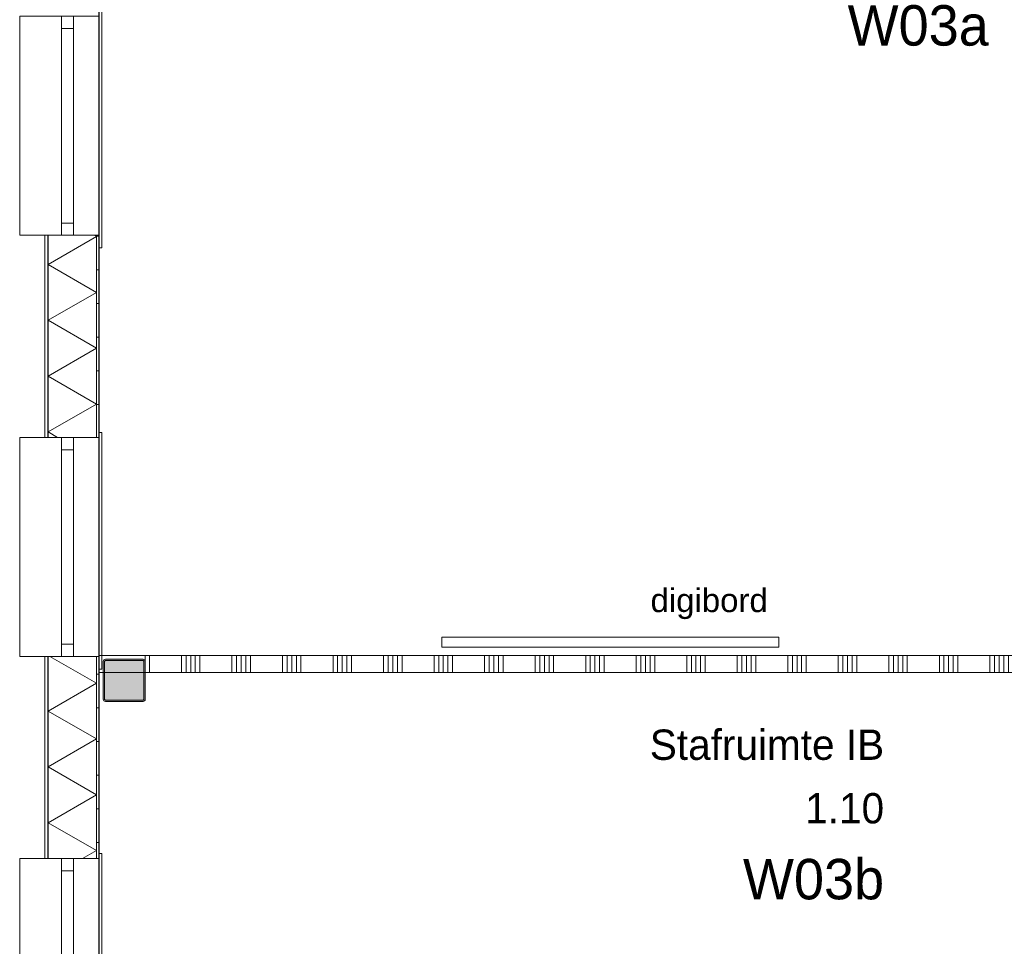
# Model space of a CAD drawing. Header units: millimetres. Extents: x -850 to 154668, y -25041 to 71030.
# Tile 71 of 211: x -470 to 5376, y 24784 to 30285. Entities that reach past the tile are written whole.
import ezdxf
from ezdxf.enums import TextEntityAlignment as Align

# ---------------------------------------------------------------- set-up
doc = ezdxf.new("R2010")
doc.units = ezdxf.units.MM
doc.header["$MEASUREMENT"] = 0
for name, color, linetype in [('New_21 Buitenwanden', 7, 'Continuous'), ('New_21 Buitenwanden Doorsnede-arcering', 7, 'Continuous'), ('New_21 Buitenwanden Laagscheidingslijnen', 7, 'Continuous'), ('New_21 Buitenwanden Ramen', 7, 'Continuous'), ('New_22 NC Binnenwanden', 7, 'Continuous'), ('New_22 NC Binnenwanden Doorsnede-arcering', 7, 'Continuous'), ('New_23 Vloeren', 7, 'Continuous'), ('New_72 Vaste Inrichting', 7, 'Continuous'), ('New_info tekst digiborden', 7, 'Continuous'), ('New_Z Ruimtefuncties', 7, 'Continuous'), ('New_Z Ruimtefuncties Zone omranding', 7, 'Continuous'), ('New_Z Ruimtefuncties Zone tekst', 7, 'Continuous'), ('S-COLS-____-OTLN.RVT S', 7, 'Continuous'), ('S-COLS-____-OTLN.RVT S 2D arcering', 7, 'Continuous')]:
    doc.layers.add(name, color=color, linetype=linetype)
doc.styles.add('GENERATED_STYLE_1', font='txt')
doc.styles.add('GENERATED_STYLE_2', font='txt')
pattern_1 = [(1e-14, (0, 0), (0, 200), [])]

# ---------------------------------------------------------------- blocks, each defined once
blk = doc.blocks.new('Slab_3_2', base_point=(0, 51154.6))
at = {"layer": 'New_23 Vloeren', "color": 1, "linetype": 'Continuous', "lineweight": 0, "flags": 128}
blk.add_lwpolyline([(2, 17060), (-0.3, 51154.6), (0, 51154.6), (0, 66760), (25600, 66760), (25600, 49879.9), (31400.4, 49880)], dxfattribs=at)
blk = doc.blocks.new('*X822')
at = {"layer": 'New_21 Buitenwanden Doorsnede-arcering', "linetype": 'Continuous', "lineweight": 0, "true_color": 0xe9ebeb}
for points in [[(-302.2, 28950), (-302.1, 28950), (-302.1, 29005.1), (-302.2, 29005.1)], [(-302.2, 28650), (-302.1, 28650), (-302.1, 28800), (-302.2, 28800)], [(-302.2, 28350), (-302.1, 28350), (-302.1, 28500), (-302.2, 28500)], [(-302.2, 28050), (-302.1, 28050), (-302.1, 28200), (-302.2, 28200)], [(-302.2, 27805.1), (-302.1, 27805.1), (-302.1, 27900), (-302.2, 27900)]]:
    blk.add_hatch(color=254, dxfattribs=at).paths.add_polyline_path(points)
blk = doc.blocks.new('*X827')
at = {"layer": 'New_21 Buitenwanden Doorsnede-arcering', "linetype": 'Continuous', "lineweight": 0, "true_color": 0xe9ebeb}
for points in [[(-302.2, 26250), (-302.1, 26250), (-302.1, 26400), (-302.2, 26400)], [(-302.2, 25950), (-302.1, 25950), (-302.1, 26100), (-302.2, 26100)], [(-302.2, 25650), (-302.1, 25650), (-302.1, 25800), (-302.2, 25800)], [(-302.2, 25350), (-302.1, 25350), (-302.1, 25500), (-302.2, 25500)]]:
    blk.add_hatch(color=254, dxfattribs=at).paths.add_polyline_path(points)
blk = doc.blocks.new('*X830')
at = {"layer": 'New_21 Buitenwanden Doorsnede-arcering', "linetype": 'Continuous', "lineweight": 0, "true_color": 0xe9ebeb}
for points in [[(-15.1, 26250), (-15, 26250), (-15, 26400), (-15.1, 26400)], [(-15.1, 25950), (-15, 25950), (-15, 26100), (-15.1, 26100)], [(-15.1, 25650), (-15, 25650), (-15, 25800), (-15.1, 25800)], [(-15.1, 25350), (-15, 25350), (-15, 25500), (-15.1, 25500)]]:
    blk.add_hatch(color=254, dxfattribs=at).paths.add_polyline_path(points)
blk = doc.blocks.new('*X831')
at = {"layer": 'New_21 Buitenwanden Doorsnede-arcering', "linetype": 'Continuous', "lineweight": 0, "true_color": 0xe9ebeb}
for points in [[(-15.1, 28950), (-15, 28950), (-15, 29005.1), (-15.1, 29005.1)], [(-15.1, 28650), (-15, 28650), (-15, 28800), (-15.1, 28800)], [(-15.1, 28350), (-15, 28350), (-15, 28500), (-15.1, 28500)], [(-15.1, 28050), (-15, 28050), (-15, 28200), (-15.1, 28200)], [(-15.1, 27805.1), (-15, 27805.1), (-15, 27900), (-15.1, 27900)]]:
    blk.add_hatch(color=254, dxfattribs=at).paths.add_polyline_path(points)
blk = doc.blocks.new('*X838')
at = {"layer": 'New_21 Buitenwanden Doorsnede-arcering', "color": 254, "linetype": 'Continuous', "lineweight": 0, "true_color": 0xe9ebeb}
for p, q in [((-290.3, 26505.1), (-15.1, 26346.2)), ((-302.1, 26180.5), (-15.1, 26346.2)), ((-302.1, 26180.5), (-15.1, 26014.8)), ((-302.1, 25849.1), (-15.1, 26014.8)), ((-302.1, 25849.1), (-15.1, 25683.4)), ((-302.1, 25517.7), (-15.1, 25683.4)), ((-302.1, 25517.7), (-15.1, 25352)), ((-96.4, 25305.1), (-15.1, 25352))]:
    blk.add_line(p, q, dxfattribs=at)
blk = doc.blocks.new('*X843')
at = {"layer": 'New_21 Buitenwanden Doorsnede-arcering', "color": 254, "linetype": 'Continuous', "lineweight": 0, "true_color": 0xe9ebeb}
for p, q in [((-302.1, 28831.7), (-15.1, 28997.4)), ((-28.4, 29005.1), (-15.1, 28997.4)), ((-302.1, 28831.7), (-15.1, 28666)), ((-302.1, 28500.3), (-15.1, 28666)), ((-302.1, 28500.3), (-15.1, 28334.6)), ((-302.1, 28168.9), (-15.1, 28334.6)), ((-302.1, 28168.9), (-15.1, 28003.2)), ((-302.1, 27837.5), (-15.1, 28003.2)), ((-302.1, 27837.5), (-245.9, 27805.1))]:
    blk.add_line(p, q, dxfattribs=at)
blk = doc.blocks.new('R1 22_7')
at = {"layer": 'New_21 Buitenwanden Ramen', "color": 1, "linetype": 'Continuous', "lineweight": 0}
for p, q in [((-725, 150.2), (-725, 168.2)), ((-725, 168.2), (680, 168.2)), ((-650, 150.2), (-680, 150.2)), ((-650, 150.2), (-680, 150.2)), ((-650, 135.2), (-650, 150.2)), ((-650, 135.2), (-650, 150.2)), ((-650, 0), (-650, 135.1)), ((-650, 0), (-650, 135.1)), ((650, 135.2), (650, 150.2)), ((650, 135.2), (650, 150.2)), ((650, 150.2), (680, 150.2)), ((650, 150.2), (680, 150.2)), ((650, 0), (650, 135.1)), ((650, 0), (650, 135.1)), ((680, 168.2), (680, 150.2)), ((-650, 0), (-577, 0)), ((-650, -72), (-650, 0)), ((-650, -72), (-650, 0)), ((-577, 0), (-577, -72)), ((-577, 0), (577, 0)), ((577, -72), (577, 0)), ((577, 0), (650, 0)), ((650, -72), (650, 0)), ((650, -72), (650, 0)), ((-577, -72), (-650, -72)), ((-650, -152), (-650, -72)), ((577, -72), (-577, -72)), ((650, -72), (577, -72)), ((650, -152), (650, -72)), ((-650, -170), (-650, -320)), ((650, -320), (650, -170)), ((-650, -320), (650, -320))]:
    blk.add_line(p, q, dxfattribs=at)
at = {"layer": 'New_21 Buitenwanden Ramen', "color": 9, "linetype": 'Continuous', "lineweight": 0}
for p, q in [((-650, 150.2), (650, 150.2)), ((-650, 135.1), (-650, 135.2)), ((-650, 135.1), (-650, 135.2)), ((650, 135.1), (650, 135.2)), ((650, 135.1), (650, 135.2)), ((-650, -170), (-650, -152)), ((650, -170), (650, -152))]:
    blk.add_line(p, q, dxfattribs=at)
blk = doc.blocks.new('Wall_149_2', base_point=(0, 17060))
at = {"layer": 'New_21 Buitenwanden Doorsnede-arcering', "linetype": 'Continuous', "lineweight": 0, "true_color": 0xe9ebeb}
h = blk.add_hatch(dxfattribs=at)
h.set_pattern_fill('930_Lijnen_vert_200_0002', color=254, style=0, pattern_type=2)
h.set_pattern_definition(pattern_1)
h.paths.add_polyline_path([(0, 29005.1), (-15, 29005.1), (-15, 27805.1), (0, 27805.1)])
h = blk.add_hatch(dxfattribs=at)
h.set_pattern_fill('930_Lijnen_vert_200_0002', color=254, style=0, pattern_type=2)
h.set_pattern_definition(pattern_1)
h.paths.add_polyline_path([(0, 26505.1), (-15, 26505.1), (-15, 25305.1), (0, 25305.1)])
at = {"layer": 'New_21 Buitenwanden', "color": 8, "linetype": 'Continuous', "lineweight": 0, "true_color": 0x778488}
for p, q in [((-320.2, 29005.1), (-302.2, 29005.1)), ((-302.2, 29005.1), (-222.2, 29005.1)), ((-222.2, 29005.1), (-150.2, 29005.1)), ((-150.2, 29005.1), (-15.1, 29005.1)), ((-15.1, 29005.1), (-15, 29005.1)), ((-15, 29005.1), (0, 29005.1)), ((0, 29005.1), (0, 28975.1)), ((0, 27805.1), (0, 27835.1)), ((-320.2, 27805.1), (-302.2, 27805.1)), ((-302.2, 27805.1), (-222.2, 27805.1)), ((-222.2, 27805.1), (-150.2, 27805.1)), ((-150.2, 27805.1), (-15.1, 27805.1)), ((-15.1, 27805.1), (-15, 27805.1)), ((-15, 27805.1), (0, 27805.1)), ((-320.2, 26505.1), (-302.2, 26505.1)), ((-302.2, 26505.1), (-222.2, 26505.1)), ((-222.2, 26505.1), (-150.2, 26505.1)), ((-150.2, 26505.1), (-15.1, 26505.1)), ((-15.1, 26505.1), (-15, 26505.1)), ((-15, 26505.1), (0, 26505.1)), ((0, 26505.1), (0, 26475.1)), ((0, 25305.1), (0, 25335.1)), ((-320.2, 25305.1), (-302.2, 25305.1)), ((-302.2, 25305.1), (-222.2, 25305.1)), ((-222.2, 25305.1), (-150.2, 25305.1)), ((-150.2, 25305.1), (-15.1, 25305.1)), ((-15.1, 25305.1), (-15, 25305.1)), ((-15, 25305.1), (0, 25305.1))]:
    blk.add_line(p, q, dxfattribs=at)
at = {"layer": 'New_21 Buitenwanden', "color": 8, "linetype": 'Continuous', "lineweight": 0, "true_color": 0x778488, "flags": 128}
for points in [[(-320.2, 29005.1), (-320.2, 27805.1)], [(0, 27805.1), (0, 29005.1)], [(-320.2, 26505.1), (-320.2, 25305.1)], [(0, 25305.1), (0, 26505.1)]]:
    blk.add_lwpolyline(points, dxfattribs=at)
at = {"layer": 'New_21 Buitenwanden Laagscheidingslijnen', "color": 8, "linetype": 'Continuous', "lineweight": 0, "true_color": 0x778488}
for p, q in [((-302.2, 29005.1), (-302.2, 27805.1)), ((-302.1, 29005.1), (-302.1, 27805.1)), ((-15.1, 27805.1), (-15.1, 29005.1)), ((-15, 27805.1), (-15, 29005.1)), ((-302.2, 26505.1), (-302.2, 25305.1)), ((-302.1, 26505.1), (-302.1, 25305.1)), ((-15.1, 25305.1), (-15.1, 26505.1)), ((-15, 25305.1), (-15, 26505.1))]:
    blk.add_line(p, q, dxfattribs=at)
at = {"layer": 'New_21 Buitenwanden', "color": 8, "lineweight": 0, "true_color": 0x778488}
for name in ['*X822', '*X843', '*X831', '*X838', '*X827', '*X830']:
    blk.add_blockref(name, (0, 0), dxfattribs=at)
at = {"layer": 'New_21 Buitenwanden Ramen', "color": 1, "linetype": 'Continuous', "lineweight": 0, "xscale": -1, "zscale": 1000, "rotation": 270.0000000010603}
for p in [(-150.2, 29655.1), (-150.2, 27155.1), (-150.2, 24655.1)]:
    blk.add_blockref('R1 22_7', p, dxfattribs=at)
blk = doc.blocks.new('Column 205[45]_2', base_point=(0.5, 3))
at = {"layer": 'S-COLS-____-OTLN.RVT S 2D arcering', "linetype": 'Continuous', "lineweight": 0, "true_color": 0x778488}
h = blk.add_hatch(color=8, dxfattribs=at)
h.paths.add_polyline_path([(25.5, 26251), (26.5, 26246), (29.3, 26241.8), (33.5, 26238.9), (38.5, 26238), (262.5, 26238), (267.5, 26238.9), (271.7, 26241.8), (274.5, 26246), (275.5, 26251), (275.5, 26475), (274.5, 26479.9), (271.7, 26484.1), (267.5, 26487), (262.5, 26488), (38.5, 26488), (33.5, 26487), (29.3, 26484.1), (26.5, 26479.9), (25.5, 26475)])
h.paths.add_polyline_path([(262.5, 26246), (38.5, 26246), (36.6, 26246.3), (35, 26247.4), (33.9, 26249), (33.5, 26251), (33.5, 26475), (33.9, 26476.9), (35, 26478.5), (36.6, 26479.6), (38.5, 26480), (262.5, 26480), (264.4, 26479.6), (266.1, 26478.5), (267.1, 26476.9), (267.5, 26475), (267.5, 26251), (267.1, 26249), (266.1, 26247.4), (264.4, 26246.3)], flags=0)
blk.add_hatch(color=8, dxfattribs=at).paths.add_polyline_path([(262.5, 26480), (38.5, 26480), (36.6, 26479.6), (35, 26478.5), (33.9, 26476.9), (33.5, 26475), (33.5, 26251), (33.9, 26249), (35, 26247.4), (36.6, 26246.3), (38.5, 26246), (262.5, 26246), (264.4, 26246.3), (266.1, 26247.4), (267.1, 26249), (267.5, 26251), (267.5, 26475), (267.1, 26476.9), (266.1, 26478.5), (264.4, 26479.6)])
at = {"layer": 'S-COLS-____-OTLN.RVT S', "color": 1, "linetype": 'Continuous', "lineweight": 0}
for p, q in [((29.3, 26484.1), (26.5, 26479.9)), ((33.5, 26487), (29.3, 26484.1)), ((38.5, 26488), (33.5, 26487)), ((262.5, 26488), (38.5, 26488)), ((267.5, 26487), (262.5, 26488)), ((271.7, 26484.1), (267.5, 26487)), ((274.5, 26479.9), (271.7, 26484.1)), ((26.5, 26479.9), (25.5, 26475)), ((25.5, 26475), (25.5, 26251)), ((33.5, 26475), (33.9, 26476.9)), ((33.5, 26251), (33.5, 26475)), ((33.9, 26476.9), (35, 26478.5)), ((35, 26478.5), (36.6, 26479.6)), ((36.6, 26479.6), (38.5, 26480)), ((38.5, 26480), (262.5, 26480)), ((262.5, 26480), (264.4, 26479.6)), ((264.4, 26479.6), (266.1, 26478.5)), ((266.1, 26478.5), (267.1, 26476.9)), ((267.1, 26476.9), (267.5, 26475)), ((267.5, 26475), (267.5, 26251)), ((275.5, 26475), (274.5, 26479.9)), ((275.5, 26251), (275.5, 26475)), ((25.5, 26251), (26.5, 26246)), ((33.9, 26249), (33.5, 26251)), ((35, 26247.4), (33.9, 26249)), ((267.1, 26249), (266.1, 26247.4)), ((267.5, 26251), (267.1, 26249)), ((274.5, 26246), (275.5, 26251)), ((26.5, 26246), (29.3, 26241.8)), ((29.3, 26241.8), (33.5, 26238.9)), ((33.5, 26238.9), (38.5, 26238)), ((36.6, 26246.3), (35, 26247.4)), ((38.5, 26246), (36.6, 26246.3)), ((262.5, 26246), (38.5, 26246)), ((38.5, 26238), (262.5, 26238)), ((264.4, 26246.3), (262.5, 26246)), ((262.5, 26238), (267.5, 26238.9)), ((266.1, 26247.4), (264.4, 26246.3)), ((267.5, 26238.9), (271.7, 26241.8)), ((271.7, 26241.8), (274.5, 26246))]:
    blk.add_line(p, q, dxfattribs=at)
blk = doc.blocks.new('*X2260')
at = {"layer": 'New_22 NC Binnenwanden Doorsnede-arcering', "color": 254, "linetype": 'Continuous', "lineweight": 0, "true_color": 0xe9ebeb}
for p, q in [((300, 26410), (300, 26510)), ((490.3, 26410), (490.3, 26510)), ((517.7, 26410), (517.7, 26510)), ((545.1, 26410), (545.1, 26510)), ((572.6, 26410), (572.6, 26510)), ((600, 26410), (600, 26510)), ((790.3, 26410), (790.3, 26510)), ((817.7, 26410), (817.7, 26510)), ((845.1, 26410), (845.1, 26510)), ((872.6, 26410), (872.6, 26510)), ((900, 26410), (900, 26510)), ((1090.3, 26410), (1090.3, 26510)), ((1117.7, 26410), (1117.7, 26510)), ((1145.1, 26410), (1145.1, 26510)), ((1172.6, 26410), (1172.6, 26510)), ((1200, 26410), (1200, 26510)), ((1390.3, 26410), (1390.3, 26510)), ((1417.7, 26410), (1417.7, 26510)), ((1445.1, 26410), (1445.1, 26510)), ((1472.6, 26410), (1472.6, 26510)), ((1500, 26410), (1500, 26510)), ((1690.3, 26410), (1690.3, 26510)), ((1717.7, 26410), (1717.7, 26510)), ((1745.1, 26410), (1745.1, 26510)), ((1772.6, 26410), (1772.6, 26510)), ((1800, 26410), (1800, 26510)), ((1990.3, 26410), (1990.3, 26510)), ((2017.7, 26410), (2017.7, 26510)), ((2045.1, 26410), (2045.1, 26510)), ((2072.6, 26410), (2072.6, 26510)), ((2100, 26410), (2100, 26510)), ((2290.3, 26410), (2290.3, 26510)), ((2317.7, 26410), (2317.7, 26510)), ((2345.1, 26410), (2345.1, 26510)), ((2372.6, 26410), (2372.6, 26510)), ((2400, 26410), (2400, 26510)), ((2590.3, 26410), (2590.3, 26510)), ((2617.7, 26410), (2617.7, 26510)), ((2645.1, 26410), (2645.1, 26510)), ((2672.6, 26410), (2672.6, 26510)), ((2700, 26410), (2700, 26510)), ((2890.3, 26410), (2890.3, 26510)), ((2917.7, 26410), (2917.7, 26510)), ((2945.1, 26410), (2945.1, 26510)), ((2972.6, 26410), (2972.6, 26510)), ((3000, 26410), (3000, 26510)), ((3190.3, 26410), (3190.3, 26510)), ((3217.7, 26410), (3217.7, 26510)), ((3245.1, 26410), (3245.1, 26510)), ((3272.6, 26410), (3272.6, 26510)), ((3300, 26410), (3300, 26510)), ((3490.3, 26410), (3490.3, 26510)), ((3517.7, 26410), (3517.7, 26510)), ((3545.1, 26410), (3545.1, 26510)), ((3572.6, 26410), (3572.6, 26510)), ((3600, 26410), (3600, 26510)), ((3790.3, 26410), (3790.3, 26510)), ((3817.7, 26410), (3817.7, 26510)), ((3845.1, 26410), (3845.1, 26510)), ((3872.6, 26410), (3872.6, 26510)), ((3900, 26410), (3900, 26510)), ((4090.3, 26410), (4090.3, 26510)), ((4117.7, 26410), (4117.7, 26510)), ((4145.1, 26410), (4145.1, 26510)), ((4172.6, 26410), (4172.6, 26510)), ((4200, 26410), (4200, 26510)), ((4390.3, 26410), (4390.3, 26510)), ((4417.7, 26410), (4417.7, 26510)), ((4445.1, 26410), (4445.1, 26510)), ((4472.6, 26410), (4472.6, 26510)), ((4500, 26410), (4500, 26510)), ((4690.3, 26410), (4690.3, 26510)), ((4717.7, 26410), (4717.7, 26510)), ((4745.1, 26410), (4745.1, 26510)), ((4772.6, 26410), (4772.6, 26510)), ((4800, 26410), (4800, 26510)), ((4990.3, 26410), (4990.3, 26510)), ((5017.7, 26410), (5017.7, 26510)), ((5045.1, 26410), (5045.1, 26510)), ((5072.6, 26410), (5072.6, 26510)), ((5100, 26410), (5100, 26510)), ((5290.3, 26410), (5290.3, 26510)), ((5317.7, 26410), (5317.7, 26510)), ((5345.1, 26410), (5345.1, 26510)), ((5372.6, 26410), (5372.6, 26510)), ((5400, 26410), (5400, 26510)), ((5590.3, 26410), (5590.3, 26510)), ((5617.7, 26410), (5617.7, 26510)), ((5645.1, 26410), (5645.1, 26510)), ((5672.6, 26410), (5672.6, 26510)), ((5700, 26410), (5700, 26510)), ((5890.3, 26410), (5890.3, 26510)), ((5917.7, 26410), (5917.7, 26510)), ((5945.1, 26410), (5945.1, 26510)), ((5972.6, 26410), (5972.6, 26510)), ((6000, 26410), (6000, 26510)), ((6190.3, 26410), (6190.3, 26510)), ((6217.7, 26410), (6217.7, 26510)), ((6245.1, 26410), (6245.1, 26510)), ((6272.6, 26410), (6272.6, 26510)), ((6300, 26410), (6300, 26510)), ((6490.3, 26410), (6490.3, 26510)), ((6517.7, 26410), (6517.7, 26510)), ((6545.1, 26410), (6545.1, 26510)), ((6572.6, 26410), (6572.6, 26510)), ((6600, 26410), (6600, 26510))]:
    blk.add_line(p, q, dxfattribs=at)
blk = doc.blocks.new('Wall_416_2', base_point=(6754.8, 26510))
at = {"layer": 'New_22 NC Binnenwanden', "color": 8, "linetype": 'Continuous', "lineweight": 0, "true_color": 0x778488, "flags": 128}
for points in [[(6654.8, 26510), (275, 26510)], [(275, 26510), (275, 26469)], [(6754.8, 26410), (6754.8, 26510)], [(275, 26410), (6754.8, 26410)]]:
    blk.add_lwpolyline(points, dxfattribs=at)
at = {"layer": 'New_22 NC Binnenwanden', "color": 8, "lineweight": 0, "true_color": 0x778488}
blk.add_blockref('*X2260', (0, 0), dxfattribs=at)
blk = doc.blocks.new('Groepsruimte SBO 5_1.08_48_2', base_point=(4139.1, 30614.8))
at = {"layer": 'New_Z Ruimtefuncties Zone tekst', "color": 2, "lineweight": 0}
for tag, height, style, p in [('DUMMY_938', 180, 'GENERATED_STYLE_1', (5283.7, 31180.5)), ('ROOM_NAME', 180, 'GENERATED_STYLE_1', (5283.7, 31139.3)), ('ROOM_NUMBER', 180, 'GENERATED_STYLE_1', (5283.7, 30762.2)), ('DUMMY_939', 180, 'GENERATED_STYLE_1', (5283.7, 30803.3)), ('stWallCovering', 240, 'GENERATED_STYLE_2', (5283.7, 30371.3))]:
    blk.add_attdef(tag, text='', height=height, dxfattribs=dict(at, style=style)).set_placement(p, align=Align.TOP_RIGHT)
at = {"layer": 'New_Z Ruimtefuncties Zone tekst', "color": 2, "lineweight": 0, "style": 'GENERATED_STYLE_2'}
blk.add_attdef('DUMMY_940', text='', height=240, dxfattribs=at).set_placement((2994.5, 30426.2), align=Align.TOP_LEFT)
blk = doc.blocks.new('Stafruimte IB_1.10_83_2', base_point=(3948.9, 25546.2))
at = {"layer": 'New_Z Ruimtefuncties Zone tekst', "color": 2, "lineweight": 0}
for tag, height, style, p in [('ROOM_NAME', 180, 'GENERATED_STYLE_1', (4662.3, 26070.8)), ('DUMMY_938', 180, 'GENERATED_STYLE_1', (4662.3, 26111.9)), ('DUMMY_939', 180, 'GENERATED_STYLE_1', (4662.3, 25734.8)), ('ROOM_NUMBER', 180, 'GENERATED_STYLE_1', (4662.3, 25693.6)), ('stWallCovering', 240, 'GENERATED_STYLE_2', (4662.3, 25302.8))]:
    blk.add_attdef(tag, text='', height=height, dxfattribs=dict(at, style=style)).set_placement(p, align=Align.TOP_RIGHT)
at = {"layer": 'New_Z Ruimtefuncties Zone tekst', "color": 2, "lineweight": 0, "style": 'GENERATED_STYLE_2'}
blk.add_attdef('DUMMY_940', text='', height=240, dxfattribs=at).set_placement((3235.5, 25357.6), align=Align.TOP_LEFT)
blk = doc.blocks.new('Notitiebord 22 KM')
at = {"layer": 'New_72 Vaste Inrichting', "color": 253, "linetype": 'Continuous', "lineweight": 0, "true_color": 0x99a3a6}
for p, q in [((2000, 60), (0, 60)), ((0, 60), (0, 0)), ((2000, 0), (2000, 60)), ((0, 0), (2000, 0))]:
    blk.add_line(p, q, dxfattribs=at)

msp = doc.modelspace()

# ---------------------------------------------------------------- linework, layer by layer
at = {"layer": 'New_Z Ruimtefuncties Zone omranding', "color": 231, "linetype": 'Continuous', "lineweight": 0, "true_color": 0xf9acba, "flags": 128}
msp.add_lwpolyline([(6205, 33710.1), (0, 33710.1), (0, 31385), (0, 31135), (0, 26510), (150.7, 26510), (6654.8, 26510), (6654.8, 30160), (8850, 30160), (8850, 31135), (8850, 31385), (8850, 34585.1), (6205, 34585.1)], close=True, dxfattribs=at)
at = {"layer": 'New_Z Ruimtefuncties Zone omranding', "color": 21, "linetype": 'Continuous', "lineweight": 0, "true_color": 0xffaa55, "flags": 128}
msp.add_lwpolyline([(275, 26410), (0, 26410), (0, 23199.9), (6654.7, 23199.9), (6654.7, 26410)], close=True, dxfattribs=at)

# ---------------------------------------------------------------- block references
at = {"layer": 'New_21 Buitenwanden', "color": 8, "lineweight": 0, "true_color": 0x778488}
msp.add_blockref('Wall_149_2', (0, 17060), dxfattribs=at)
at = {"layer": 'New_22 NC Binnenwanden', "color": 8, "lineweight": 0, "true_color": 0x778488}
msp.add_blockref('Wall_416_2', (6754.8, 26510), dxfattribs=at)
at = {"layer": 'New_23 Vloeren', "color": 1, "linetype": 'Continuous', "lineweight": 0}
msp.add_blockref('Slab_3_2', (0, 51154.6), dxfattribs=at)
at = {"layer": 'New_72 Vaste Inrichting', "color": 1, "linetype": 'Continuous', "lineweight": 0, "xscale": -0.9999999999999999, "zscale": 1000, "rotation": 0.0007849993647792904}
msp.add_blockref('Notitiebord 22 KM', (4036.7, 26560), dxfattribs=at)
at = {"layer": 'New_Z Ruimtefuncties', "color": 2, "linetype": 'Continuous', "lineweight": 0}
for name, p, values in [('Groepsruimte SBO 5_1.08_48_2', (4139.1, 30614.8), {'ROOM_NAME': 'Groepsruimte SBO 5', 'ROOM_NUMBER': '1.08', 'stWallCovering': 'W03a'}), ('Stafruimte IB_1.10_83_2', (3948.9, 25546.2), {'ROOM_NAME': 'Stafruimte IB', 'ROOM_NUMBER': '1.10', 'stWallCovering': 'W03b'})]:
    msp.add_blockref(name, p, dxfattribs=at).add_auto_attribs(values)
at = {"layer": 'S-COLS-____-OTLN.RVT S', "color": 1, "linetype": 'Continuous', "lineweight": 0}
msp.add_blockref('Column 205[45]_2', (0.5, 3), dxfattribs=at)

# ---------------------------------------------------------------- texts
at = {"layer": 'New_info tekst digiborden', "color": 2, "linetype": 'Continuous', "lineweight": 0, "insert": (3275.4, 26725.9), "char_height": 140, "attachment_point": 7, "style": 'GENERATED_STYLE_1'}
msp.add_mtext('\\A1;{\\pql;\\fArial|b0|i0|c0|p38;digibord}', dxfattribs=at)

doc.saveas('drawing.dxf')
